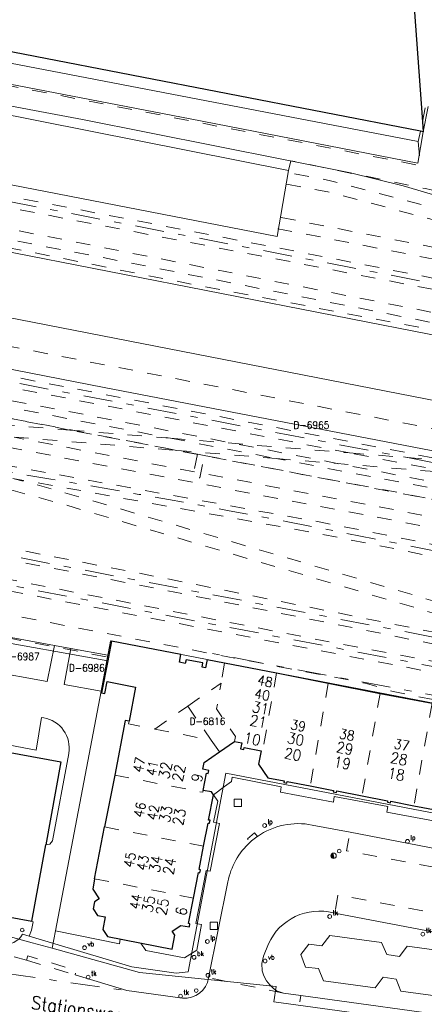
# Model space of a CAD drawing. Header units: metres. Extents: x 132072 to 132715, y 517419 to 517799.
# Tile 13 of 29: x 132288 to 132344, y 517536 to 517672. Entities that reach past the tile are written whole.
import ezdxf
from ezdxf.enums import TextEntityAlignment as Align
from ezdxf.lldxf.tags import DXFTag

# ---------------------------------------------------------------- set-up
doc = ezdxf.new("R2010")
doc.units = ezdxf.units.M
doc.header["$MEASUREMENT"] = 0
doc.linetypes.add('NLCS-HIDDEN', pattern=[4, 2, -2])
doc.linetypes.add('XX-HART', pattern=[13, 4, -2, 1, -2, 4])
for name, color, linetype, lineweight in [('GBKN ABRI', 252, 'Continuous', 13), ('GBKN AS SPOOR', 252, 'XX-HART', 13), ('GBKN BIJGEBOUW', 252, 'Continuous', 13), ('GBKN HEK', 252, 'XX-HART', 13), ('GBKN HOOFDGEBOUW', 250, 'Continuous', 25), ('GBKN HUISNUMMER 1E VERD GEEN BGT', 252, 'Continuous', 13), ('GBKN HUISNUMMER 2E VERD GEEN BGT', 252, 'Continuous', 13), ('GBKN HUISNUMMER 3E VERD', 252, 'Continuous', 13), ('GBKN HUISNUMMER 4E VERD', 252, 'Continuous', 13), ('GBKN HUISNUMMER BEGANE GROND GEEN BGT', 252, 'Continuous', 13), ('GBKN KANT FUNCTIEVERSCHIL WEG', 252, 'NLCS-HIDDEN', 13), ('GBKN KANT FUNTIEVERSCHIL', 252, 'NLCS-HIDDEN', 13), ('GBKN KANT GESLOTEN VERHARDING EIGEN TERREIN', 252, 'Continuous', 13), ('GBKN KANT OP  OF INRIT', 252, 'NLCS-HIDDEN', 13), ('GBKN KANT OPEN VERHARDING', 252, 'Continuous', 13), ('GBKN KANT WEGVAK FUNCTIEVERSCHIL', 252, 'NLCS-HIDDEN', 13), ('GBKN KANT WEGVAK HULPLIJN', 252, 'XX-HART', 13), ('GBKN KANT WEGVAK OPEN VERHARDING', 252, 'Continuous', 13), ('GBKN SPOORRAIL', 252, 'NLCS-HIDDEN', 13), ('GBKN STRAATNAAM', 252, 'Continuous', 13), ('GBKN TERREINAFSCHEIDING', 252, 'NLCS-HIDDEN', 13), ('GBKN VLAKAFSLUITING BEHEER WEGEN', 252, 'NLCS-HIDDEN', 13), ('GRENS MAAIVELD', 252, 'NLCS-HIDDEN', 13), ('KADASTER PERCEELNUMMER', 32, 'Continuous', 13), ('KADASTER PERCEELSGRENS', 32, 'KG-KADASTRAAL', 13), ('THEMA BRANDKRAAN', 252, 'Continuous', 13), ('THEMA LICHTMAST', 252, 'Continuous', 13), ('THEMA RIOOL', 252, 'Continuous', 13), ('THEMA STRAATMEUBILAIR', 252, 'Continuous', 13), ('WOZ TUSSENMUUR VERDIEPING0', 252, 'NLCS-HIDDEN', 13), ('WOZ TUSSENMUUR VERDIEPING12', 252, 'NLCS-HIDDEN', 13), ('WOZ TUSSENMUUR VERDIEPING1234', 252, 'NLCS-HIDDEN', 13)]:
    doc.layers.add(name, color=color, linetype=linetype, lineweight=lineweight)
doc.styles.add('Style-STANDARD', font='STANDARD.shx')
tags = doc.linetypes.add('KG-KADASTRAAL', pattern='A,5.5,-2,["K",Standard,S=1.8,R=0,X=0,Y=-0.9],-2,5.5,-2,[5,NLCS.SHX,S=0.75,R=0,X=0,Y=0],-2', length=19).pattern_tags.tags
tags[6] = DXFTag(74, 10)

# ---------------------------------------------------------------- blocks, each defined once
blk = doc.blocks.new('tkolk')
at = {"layer": 'THEMA RIOOL'}
blk.add_circle((0, 0), 0.0262, dxfattribs=at)
at = {"layer": 'THEMA RIOOL', "style": 'Style-STANDARD', "width": 0.9}
blk.add_text('tk', height=0.0675, dxfattribs=at).set_placement((0.041, 0.019))
blk = doc.blocks.new('vbord')
at = {"layer": 'THEMA STRAATMEUBILAIR'}
blk.add_circle((0, 0), 0.0262, dxfattribs=at)
at = {"layer": 'THEMA STRAATMEUBILAIR', "style": 'Style-STANDARD', "width": 0.9}
blk.add_text('vb', height=0.0675, dxfattribs=at).set_placement((0.041, 0.019))
blk = doc.blocks.new('put')
at = {"layer": 'THEMA RIOOL'}
for p, q in [((-0.05, -0.05), (-0.05, 0.05)), ((-0.05, 0.05), (0.05, 0.05)), ((0.05, 0.05), (0.05, -0.05)), ((0.05, -0.05), (-0.05, -0.05))]:
    blk.add_line(p, q, dxfattribs=at)
blk = doc.blocks.new('lp')
at = {"layer": 'THEMA LICHTMAST'}
blk.add_circle((0, 0), 0.0262, dxfattribs=at)
at = {"layer": 'THEMA LICHTMAST', "style": 'Style-STANDARD', "width": 0.899999}
blk.add_text('lp', height=0.0675, dxfattribs=at).set_placement((0.041, 0.019))
blk = doc.blocks.new('dwa')
at = {"layer": 'THEMA RIOOL'}
for p, q in [((-0.035, 0.014), (-0.023, -0.03)), ((-0.03, 0.023), (-0.014, -0.035)), ((-0.024, 0.029), (-0.006, -0.037)), ((-0.017, 0.034), (0.002, -0.037)), ((-0.01, 0.036), (0.01, -0.036))]:
    blk.add_line(p, q, dxfattribs=at)
blk.add_circle((0, 0), 0.0375, dxfattribs=at)
blk = doc.blocks.new('paal')
at = {"layer": 'THEMA STRAATMEUBILAIR'}
blk.add_circle((0, 0), 0.025, dxfattribs=at)
blk = doc.blocks.new('brand')
at = {"layer": 'THEMA BRANDKRAAN'}
blk.add_circle((0, 0), 0.0262, dxfattribs=at)
at = {"layer": 'THEMA BRANDKRAAN', "style": 'Style-STANDARD', "width": 0.899999}
blk.add_text('bk', height=0.0675, dxfattribs=at).set_placement((0.041, 0.019))

msp = doc.modelspace()

# ---------------------------------------------------------------- linework, layer by layer
at = {"layer": 'GBKN ABRI', "flags": 128}
msp.add_lwpolyline([(132347.67, 517536.96), (132340.52, 517537.93), (132339.84, 517539.58), (132338.07, 517539.86), (132336.97, 517538.41), (132329.81, 517539.38), (132329.14, 517541.07), (132327.32, 517541.27), (132326.67, 517542.99), (132327.77, 517544.41), (132329.6, 517544.21), (132330.67, 517545.62), (132337.84, 517544.65), (132338.56, 517543), (132340.3, 517542.74), (132341.39, 517544.16), (132348.54, 517543.19)], dxfattribs=at)
at = {"layer": 'GBKN AS SPOOR', "flags": 128}
for points in [[(132162.43, 517670.92), (132413.2, 517622.58)], [(132155.24, 517647.22), (132341.42, 517611.65)], [(132145.69, 517618.01), (132149.9, 517618.01), (132166.86, 517617.34), (132179.64, 517616.34), (132192.4, 517614.99), (132209.66, 517612.51), (132221.05, 517610.52), (132245.94, 517605.83), (132275.82, 517600.13), (132339.93, 517587.82), (132377.64, 517580.6)], [(132148.09, 517614.01), (132149.83, 517614.01), (132166.62, 517613.35), (132179.27, 517612.35), (132191.9, 517611.02), (132209.04, 517608.56), (132220.34, 517606.59), (132245.19, 517601.9), (132275.07, 517596.2), (132339.17, 517583.9), (132380.33, 517576.02)], [(132341.42, 517611.65), (132458.76, 517589.22)]]:
    msp.add_lwpolyline(points, dxfattribs=at)
at = {"layer": 'GBKN AS SPOOR', "extrusion": (0, 0, -1)}
msp.add_arc((-132045.48, 516147.88), 1481.49, 99.1046, 101.66006, dxfattribs=at)
at = {"layer": 'GBKN BIJGEBOUW', "flags": 128}
for points in [[(132281.96, 517650.74), (132283.64, 517659.51), (132324.98, 517651.35)], [(132281.96, 517650.74), (132281.86, 517650.26), (132323.42, 517642.22), (132324.98, 517651.35)], [(132268.6, 517641.08), (132267.33, 517634.69), (132360.69, 517616.5), (132360.82, 517617.21), (132362.31, 517625.22), (132269.08, 517643.45)]]:
    msp.add_lwpolyline(points, dxfattribs=at)
at = {"layer": 'GBKN HEK', "flags": 128}
msp.add_lwpolyline([(132363.64, 517573.66), (132363.94, 517575.28), (132313.9, 517584.67), (132313.73, 517583.78)], dxfattribs=at)
at = {"layer": 'GBKN HOOFDGEBOUW', "flags": 128}
for points in [[(132343.23, 517656.75), (132276.58, 517669.67), (132283.13, 517703.58)], [(132342.34, 517673.87), (132343.48, 517658.04)], [(132343.48, 517658.04), (132343.58, 517656.68), (132343.23, 517656.75)], [(132313.73, 517583.78), (132313.51, 517582.61), (132313.04, 517582.7), (132313.15, 517583.28), (132310.81, 517583.72), (132310.71, 517583.22), (132309.91, 517583.38), (132310.11, 517584.46), (132300.52, 517586.3), (132300.09, 517584.07)], [(132300.09, 517584.07), (132299.99, 517583.56)], [(132313.73, 517583.78), (132316.15, 517583.3)], [(132299.99, 517583.56), (132299.15, 517579.14), (132299.57, 517579.06), (132299.89, 517580.71), (132303.84, 517579.95), (132302.94, 517575.23)], [(132316.15, 517583.3), (132323.32, 517581.91)], [(132323.32, 517581.91), (132330.48, 517580.47)], [(132330.48, 517580.47), (132337.65, 517579.08)], [(132337.65, 517579.08), (132344.82, 517577.71)], [(132265.26, 517561.26), (132267.67, 517574.37), (132293.52, 517569.61), (132291.42, 517558.17)], [(132302.94, 517575.23), (132302.4, 517575.34), (132300.95, 517567.79)], [(132315.43, 517570.98), (132317.52, 517572.43)], [(132317.52, 517572.43), (132318.51, 517572.24), (132318.36, 517571.43), (132318.8, 517571.34), (132318.85, 517571.6), (132321.22, 517571.14)], [(132313.17, 517565.68), (132313.63, 517568.06), (132313.89, 517568.01), (132313.97, 517568.43), (132313.15, 517568.59), (132313.33, 517569.53), (132315.43, 517570.98)], [(132321.22, 517571.14), (132320.85, 517569.32), (132322.12, 517567.41), (132324.38, 517566.98), (132324.34, 517566.77), (132324.76, 517566.69), (132324.8, 517566.91), (132327.98, 517566.3)], [(132300.95, 517567.79), (132299.56, 517560.62)], [(132327.98, 517566.3), (132331.21, 517565.68), (132331.17, 517565.46), (132331.6, 517565.38), (132331.64, 517565.6), (132335.15, 517564.93)], [(132313.23, 517557.96), (132313.85, 517561.16), (132314.05, 517561.13), (132314.13, 517561.54), (132313.93, 517561.58), (132314.59, 517565.06), (132314.32, 517565.47), (132313.17, 517565.68)], [(132335.15, 517564.93), (132338.68, 517564.25), (132338.64, 517564.04), (132339.06, 517563.96), (132339.1, 517564.17), (132342.32, 517563.56)], [(132342.32, 517563.56), (132345.52, 517562.95), (132345.48, 517562.73), (132345.9, 517562.65), (132345.94, 517562.86), (132349.49, 517562.18)], [(132298.18, 517553.46), (132299.56, 517560.62)], [(132264.91, 517559.35), (132268.83, 517558.63), (132275.85, 517548.23), (132280.25, 517547.42), (132282.45, 517548.91), (132289.48, 517547.61)], [(132289.48, 517547.61), (132291.42, 517558.17)], [(132311.85, 517550.79), (132312.53, 517554.32), (132312.73, 517554.28), (132312.81, 517554.71), (132312.61, 517554.74), (132313.23, 517557.96)], [(132298.18, 517553.46), (132297.91, 517552.02), (132298.8, 517550.7), (132298.14, 517550.26), (132297.96, 517549.29), (132298.56, 517548.4), (132299.62, 517548.2), (132299.3, 517546.43), (132299.96, 517545.47), (132308.9, 517543.73), (132309.27, 517545.67), (132308.9, 517546.23), (132310.08, 517547.02), (132311.28, 517546.81), (132311.36, 517547.23), (132311.17, 517547.27), (132311.85, 517550.79)]]:
    msp.add_lwpolyline(points, dxfattribs=at)
at = {"layer": 'GBKN KANT FUNCTIEVERSCHIL WEG', "flags": 128}
for points in [[(132350.91, 517556.54), (132350.42, 517554.04), (132333, 517557.33), (132333.49, 517559.88)], [(132360.57, 517543.46), (132360.99, 517545.66), (132331.83, 517551.26), (132331.36, 517548.72)], [(132350.04, 517534.12), (132349.7, 517531.54), (132326.26, 517534.74), (132326.66, 517537.32)]]:
    msp.add_lwpolyline(points, dxfattribs=at)
at = {"layer": 'GBKN KANT FUNTIEVERSCHIL', "flags": 128}
msp.add_lwpolyline([(132288.78, 517542.22), (132295.48, 517540.18)], dxfattribs=at)
at = {"layer": 'GBKN KANT GESLOTEN VERHARDING EIGEN TERREIN', "flags": 128}
for points in [[(132342.88, 517655.34), (132275.95, 517668.17), (132275.11, 517665.53)], [(132359.78, 517609.75), (132299.51, 517621.33), (132264.33, 517628.19), (132198.7, 517640.74)], [(132299.99, 517583.56), (132265.01, 517589.85)], [(132291.14, 517575.69), (132290.83, 517575.74), (132290.1, 517571.22), (132264.39, 517576.12), (132265.23, 517580.5), (132264.24, 517580.72)], [(132291.42, 517558.17), (132291.99, 517558.26), (132292.35, 517558.71), (132294.59, 517570.79)], [(132289.48, 517547.61), (132289.7, 517547.53), (132289.43, 517546.37), (132289.13, 517545.54)]]:
    msp.add_lwpolyline(points, dxfattribs=at)
at = {"layer": 'GBKN KANT GESLOTEN VERHARDING EIGEN TERREIN'}
msp.add_arc((132290.46, 517571.55), 4.2, 349.6448, 80.6681, dxfattribs=at)
at = {"layer": 'GBKN KANT OP  OF INRIT', "flags": 128}
for points in [[(132320.68, 517559.32), (132320.3, 517559.79), (132319.31, 517559), (132319.68, 517558.53)], [(132288.78, 517542.22), (132288.96, 517542.81), (132295.66, 517540.79), (132295.48, 517540.18)]]:
    msp.add_lwpolyline(points, dxfattribs=at)
at = {"layer": 'GBKN KANT OPEN VERHARDING', "flags": 128}
for points in [[(132289.13, 517545.54), (132303.3, 517541.28), (132309.43, 517540.44), (132311.12, 517540.61), (132316.33, 517568.07), (132397.34, 517552.48)], [(132331.36, 517548.72), (132331.21, 517548.75)], [(132331.36, 517548.72), (132359.9, 517543.26), (132360.57, 517543.46)], [(132288.22, 517545.82), (132289.13, 517545.54)], [(132322.19, 517544.45), (132321.51, 517542.79), (132321.28, 517541.77), (132321.35, 517540.73), (132321.59, 517540.03), (132321.94, 517539.38), (132322.38, 517538.8), (132322.92, 517538.29), (132323.33, 517538), (132324.28, 517537.66)], [(132288.78, 517542.22), (132287.06, 517542.69)], [(132295.48, 517540.18), (132302.62, 517538.01)], [(132324.28, 517537.66), (132326.66, 517537.32)], [(132350.04, 517534.12), (132326.66, 517537.32)]]:
    msp.add_lwpolyline(points, dxfattribs=at)
at = {"layer": 'GBKN KANT OPEN VERHARDING'}
for centre, radius, start, end in [((132329.26, 517541.24), 7.76, 75.4368, 155.5495), ((132285.77, 517547.18), 2.8, 260.8654, 330.8118)]:
    msp.add_arc(centre, radius, start, end, dxfattribs=at)
at = {"layer": 'GBKN KANT WEGVAK FUNCTIEVERSCHIL', "extrusion": (0, 0, -1)}
msp.add_arc((-132326.18, 517551.37), 9.67, 47.7958, 55.3217, dxfattribs=at)
at = {"layer": 'GBKN KANT WEGVAK HULPLIJN', "flags": 128}
msp.add_lwpolyline([(132285.99, 517540.36), (132302.62, 517538.01)], dxfattribs=at)
at = {"layer": 'GBKN KANT WEGVAK OPEN VERHARDING', "flags": 128}
for points in [[(132328.25, 517560.89), (132333.49, 517559.88)], [(132350.91, 517556.54), (132333.49, 517559.88)], [(132313.94, 517539.78), (132316.6, 517553.03)], [(132302.62, 517538.01), (132310.32, 517536.95)]]:
    msp.add_lwpolyline(points, dxfattribs=at)
at = {"layer": 'GBKN KANT WEGVAK OPEN VERHARDING', "extrusion": (0, 0, -1)}
for centre, radius, start, end in [((-132326.32, 517551.18), 9.9, 55.2801, 101.2486), ((-132326.31, 517551.19), 9.88, 10.7061, 47.9184)]:
    msp.add_arc(centre, radius, start, end, dxfattribs=at)
at = {"layer": 'GBKN KANT WEGVAK OPEN VERHARDING'}
msp.add_arc((132310.61, 517540.31), 3.37, 265.054, 350.8734, dxfattribs=at)
at = {"layer": 'GBKN SPOORRAIL', "flags": 128}
for points in [[(132431.21, 517618.1), (132325.48, 517638.68), (132251.4, 517652.89), (132211.26, 517660.72), (132172.36, 517668.09), (132156.17, 517671.27), (132156.48, 517672.76), (132325.87, 517640.18), (132387.68, 517628.08), (132420.95, 517621.71)], [(132397.05, 517630.92), (132385.29, 517634.59), (132349.49, 517645.01), (132330.77, 517649.92), (132325, 517651.03)], [(132324.7, 517649.46), (132330.43, 517648.36), (132349.04, 517643.47), (132384.83, 517633.04)], [(132264.22, 517647.63), (132330.61, 517634.52), (132377.81, 517625.29), (132411.5, 517618.96), (132455.84, 517610.48)], [(132462.32, 517607.77), (132443.54, 517611.26), (132373.83, 517624.6), (132302.54, 517638.67), (132263.88, 517646.1)], [(132384.83, 517633.04), (132382.02, 517633.5), (132323.8, 517644.86)], [(132323.49, 517643.29), (132381.75, 517631.93), (132396.74, 517629.34)], [(132190.26, 517637.22), (132231.87, 517629.06), (132308.68, 517614.33)], [(132294.75, 517615.47), (132189.98, 517635.84)], [(132264.41, 517627.16), (132347.44, 517611.15)], [(132333.41, 517612.3), (132264.14, 517625.71)], [(132369.16, 517583.09), (132347.14, 517587.12), (132307.2, 517595.12), (132277.22, 517600.94), (132259.25, 517604.56), (132206.88, 517614.17), (132184.17, 517617.05), (132168.81, 517618.17), (132149.59, 517618.92), (132145.61, 517618.84)], [(132146.35, 517617.25), (132149.53, 517617.32), (132168.72, 517616.57), (132184.01, 517615.45), (132206.64, 517612.59), (132258.95, 517602.99), (132276.91, 517599.37), (132306.89, 517593.55), (132346.83, 517585.55), (132383.87, 517578.77)], [(132273.14, 517617.22), (132294.75, 517615.47)], [(132457.06, 517580.39), (132367.12, 517597.75), (132292.49, 517611.89), (132273.31, 517615.6)], [(132294.75, 517615.47), (132308.68, 517614.33)], [(132309.52, 517612.66), (132294.75, 517615.47)], [(132362.06, 517580.27), (132328.49, 517586.62), (132262.57, 517599.45), (132223.32, 517606.77), (132216.99, 517607.81), (132190.97, 517611.77), (132186.62, 517612.21), (132159.49, 517614.3), (132148.1, 517614.68)], [(132457.36, 517581.96), (132425.8, 517588.06), (132305.57, 517610.91), (132287.04, 517614.49)], [(132287.04, 517614.49), (132309.52, 517612.66)], [(132308.68, 517614.33), (132333.41, 517612.3)], [(132308.68, 517614.33), (132323.28, 517611.53)], [(132362.9, 517578.53), (132289.44, 517592.64), (132254.02, 517599.63), (132220.65, 517605.66), (132211.59, 517607.14), (132188.3, 517610.56), (132157.85, 517612.93), (132150.45, 517613.16)], [(132369.97, 517594.72), (132329.46, 517602.73), (132269.72, 517613.52)], [(132309.52, 517612.66), (132323.28, 517611.53)], [(132457.83, 517584.4), (132434.61, 517588.76), (132409.8, 517593.56), (132309.52, 517612.66)], [(132333.41, 517612.3), (132341.42, 517611.65)], [(132347.82, 517609.51), (132333.41, 517612.3)], [(132369.16, 517583.09), (132293.34, 517605.35), (132269.45, 517611.93)], [(132323.28, 517611.53), (132347.82, 517609.51)], [(132458.11, 517585.84), (132323.28, 517611.53)], [(132341.42, 517611.65), (132347.44, 517611.15)], [(132384.27, 517580.33), (132293.77, 517606.9), (132286.87, 517608.79)], [(132355.23, 517595.92), (132329.18, 517601.16), (132286.87, 517608.79)]]:
    msp.add_lwpolyline(points, dxfattribs=at)
at = {"layer": 'GBKN TERREINAFSCHEIDING', "flags": 128}
for points in [[(132342.88, 517655.34), (132343.2, 517652), (132284.08, 517663.5)], [(132343.48, 517658.04), (132343.92, 517660.25)], [(132342.88, 517655.34), (132343.23, 517656.75)], [(132234.91, 517596.38), (132264.74, 517590.89), (132300.09, 517584.07)]]:
    msp.add_lwpolyline(points, dxfattribs=at)
at = {"layer": 'GBKN VLAKAFSLUITING BEHEER WEGEN', "flags": 128}
msp.add_lwpolyline([(132324.28, 517537.66), (132313.94, 517539.78)], dxfattribs=at)
at = {"layer": 'GRENS MAAIVELD', "flags": 128}
for points in [[(132324.98, 517651.35), (132325.3, 517652.68), (132343.91, 517648.83), (132358, 517645.8), (132371.51, 517642.44), (132386, 517638.46)], [(132263.18, 517645.7), (132263.06, 517645.11), (132288.55, 517640.22), (132308.76, 517636.17), (132365.14, 517625.46), (132363.51, 517616.69), (132425.14, 517604.82), (132424.32, 517600.24), (132389.6, 517607.02), (132368.61, 517610.96), (132349.61, 517614.74), (132277.42, 517628.79), (132242.43, 517635.83)], [(132583.33, 517562.54), (132573.88, 517564.42), (132454.76, 517587.29), (132358.26, 517605.72), (132296.97, 517617.57), (132273.52, 517621.99), (132216.41, 517633.12), (132194.2, 517637.28), (132163.25, 517643.24), (132163.16, 517642.75)], [(132312.38, 517612.12), (132162.81, 517640.9), (132162.89, 517641.33)], [(132312.38, 517612.12), (132311.77, 517609.05), (132312.74, 517608.86), (132313.32, 517611.94)], [(132312.38, 517612.12), (132313.32, 517611.94)], [(132313.32, 517611.94), (132397.95, 517595.65), (132518.06, 517572.69), (132582.65, 517560.19)], [(132233.28, 517599.96), (132240.68, 517598.58), (132242.42, 517597.96), (132243.9, 517597.31), (132244.46, 517597.19), (132246.32, 517596.91), (132249.41, 517596.9), (132250.35, 517596.79), (132256.97, 517595.55), (132272.55, 517592.56), (132275.71, 517591.43), (132276.69, 517591.16), (132279.51, 517590.69), (132283.79, 517590.44), (132335.77, 517580.45), (132339.44, 517579.32), (132347.71, 517577.67), (132351.93, 517576.99), (132355.48, 517576.67), (132371.89, 517573.48), (132389.29, 517570.25), (132395.55, 517568.98), (132396.49, 517568.9), (132397.78, 517569.01), (132397.8, 517568.83), (132398.63, 517568.93), (132401.26, 517569.76), (132401.74, 517569.76), (132445.83, 517561.5), (132445.67, 517560.71)]]:
    msp.add_lwpolyline(points, dxfattribs=at)
at = {"layer": 'KADASTER PERCEELSGRENS', "flags": 128}
for points in [[(132265.78, 517664.15), (132266.35, 517667.14), (132311.39, 517658.49), (132342.84, 517652.35), (132343.58, 517656.68), (132344.26, 517660.18)], [(132350.62, 517646.31), (132340.82, 517649.22), (132333.57, 517651), (132296.48, 517658.37), (132265.78, 517664.15)], [(132284.32, 517587.21), (132292.62, 517585.7)], [(132283.42, 517582.2), (132291.64, 517580.72), (132292.62, 517585.7)], [(132292.62, 517585.7), (132294.91, 517585.28)], [(132294.91, 517585.28), (132293.99, 517580.3), (132299.08, 517579.39)], [(132294.91, 517585.28), (132300.02, 517584.35)], [(132300.02, 517584.35), (132300.28, 517585.8), (132300.38, 517586.33), (132362.45, 517574.37), (132361.87, 517571.33)], [(132299.08, 517579.39), (132300.02, 517584.35)], [(132292.76, 517546.29), (132299.08, 517579.39)], [(132237.61, 517574.63), (132238.66, 517573.89), (132241.27, 517572.05), (132243.84, 517570.17), (132246.39, 517568.44), (132248.91, 517566.67), (132251.09, 517564.91), (132253.24, 517563.11), (132254.67, 517561.9), (132257.45, 517559.5), (132258.8, 517558.29), (132261.65, 517555.59), (132264.57, 517552.44), (132265.7, 517551.82), (132270.86, 517549.79), (132289.53, 517544.62)], [(132361.62, 517570.18), (132359.3, 517558.89), (132353.2, 517559.93), (132353.3, 517560.7), (132345.88, 517562.11), (132345.76, 517561.33), (132338.57, 517562.66), (132338.7, 517563.43), (132331.3, 517564.83), (132331.18, 517564.06), (132323.86, 517565.43), (132323.97, 517566.18), (132317.21, 517567.49), (132317.11, 517566.91), (132316.12, 517566.23), (132314.59, 517565.06), (132315.23, 517564.19), (132314.62, 517561.27), (132315.42, 517561.12), (132314.15, 517554.52), (132313.6, 517554.62), (132312.19, 517547.3), (132312.97, 517547.15), (132312.29, 517543.59), (132310.58, 517542.56), (132305.27, 517543.57), (132304.57, 517544.57), (132301.72, 517545.12), (132301.6, 517544.47), (132292.76, 517546.29)], [(132292.3, 517543.86), (132292.76, 517546.29)], [(132289.53, 517544.62), (132292.3, 517543.86)], [(132292.3, 517543.86), (132304.36, 517540.52), (132323.25, 517538.57), (132322.93, 517536.45), (132355.23, 517532.02), (132387.04, 517527.75), (132424.81, 517522.46), (132456.8, 517519.7), (132503.67, 517510.65), (132508.23, 517509.78), (132527.58, 517505.04)]]:
    msp.add_lwpolyline(points, dxfattribs=at)
at = {"layer": 'WOZ TUSSENMUUR VERDIEPING0', "flags": 128}
for points in [[(132316.15, 517583.3), (132315.66, 517580.51)], [(132317.52, 517572.43), (132317.66, 517573.12), (132315.03, 517576.92), (132315.66, 517580.51)], [(132302.94, 517575.23), (132302.86, 517574.85), (132306.48, 517574.15)], [(132306.48, 517574.15), (132314.29, 517572.63)], [(132314.29, 517572.63), (132315.43, 517570.98)], [(132299.56, 517560.62), (132313.23, 517557.96)]]:
    msp.add_lwpolyline(points, dxfattribs=at)
at = {"layer": 'WOZ TUSSENMUUR VERDIEPING12', "flags": 128}
for points in [[(132330.48, 517580.47), (132327.98, 517566.3)], [(132337.65, 517579.08), (132335.15, 517564.93)], [(132344.82, 517577.71), (132342.32, 517563.56)]]:
    msp.add_lwpolyline(points, dxfattribs=at)
at = {"layer": 'WOZ TUSSENMUUR VERDIEPING1234', "flags": 128}
for points in [[(132323.32, 517581.91), (132321.42, 517571.1), (132321.22, 517571.14)], [(132311.05, 517577.31), (132315.66, 517580.51)], [(132306.48, 517574.15), (132311.05, 517577.31)], [(132311.05, 517577.31), (132314.29, 517572.63)], [(132300.95, 517567.79), (132313.12, 517565.42), (132313.17, 517565.68)], [(132298.18, 517553.46), (132311.85, 517550.79)]]:
    msp.add_lwpolyline(points, dxfattribs=at)

# ---------------------------------------------------------------- block references
at = {"layer": 'THEMA BRANDKRAAN', "xscale": 10, "yscale": 10}
msp.add_blockref('brand', (132311.92, 517542.61), dxfattribs=at)
at = {"layer": 'THEMA LICHTMAST', "xscale": 10, "yscale": 10}
for p in [(132321.68, 517560.82), (132341.42, 517558.63), (132313.76, 517544.8)]:
    msp.add_blockref('lp', p, dxfattribs=at)
at = {"layer": 'THEMA RIOOL', "xscale": 10, "yscale": 10}
for name, p in [('put', (132317.98, 517563.97)), ('dwa', (132331.21, 517556.64)), ('tkolk', (132330.67, 517548.25)), ('put', (132314.64, 517546.96)), ('tkolk', (132343.55, 517545.81)), ('tkolk', (132297.28, 517539.86)), ('tkolk', (132313.84, 517540.11)), ('tkolk', (132310.06, 517537.25))]:
    msp.add_blockref(name, p, dxfattribs=at)
at = {"layer": 'THEMA STRAATMEUBILAIR', "xscale": 10, "yscale": 10}
for name, p in [('paal', (132331.99, 517557.29)), ('paal', (132288.17, 517546.38)), ('vbord', (132296.79, 517543.94)), ('vbord', (132321.74, 517542.1)), ('paal', (132312.22, 517538.02))]:
    msp.add_blockref(name, p, dxfattribs=at)

# ---------------------------------------------------------------- texts
at = {"layer": 'GBKN HUISNUMMER 1E VERD GEEN BGT', "style": 'Style-STANDARD'}
for s, rotation, p in [('21', 349.1949, (132320.81, 517575.21)), ('20', 349.1949, (132325.58, 517570.66)), ('19', 349.1949, (132332.42, 517569.48)), ('22', 79.0636, (132309.8, 517568.07)), ('18', 349.1949, (132339.87, 517567.92)), ('23', 79.0636, (132309.85, 517562.02)), ('24', 79.0636, (132308.53, 517555.2)), ('25', 79.0636, (132307.54, 517549.6))]:
    msp.add_text(s, height=1.5, rotation=rotation, dxfattribs=at).set_placement(p, align=Align.MIDDLE_CENTER)
at = {"layer": 'GBKN HUISNUMMER 2E VERD GEEN BGT', "style": 'Style-STANDARD'}
for s, rotation, p in [('31', 349.1949, (132321.13, 517577.06)), ('30', 349.1949, (132325.97, 517572.75)), ('29', 349.1949, (132332.77, 517571.49)), ('28', 349.1949, (132340.25, 517570.03)), ('32', 79.0636, (132307.95, 517568.45)), ('33', 79.0636, (132308.01, 517562.4)), ('34', 79.0636, (132306.62, 517555.52)), ('35', 79.0636, (132305.64, 517549.98))]:
    msp.add_text(s, height=1.5, rotation=rotation, dxfattribs=at).set_placement(p, align=Align.MIDDLE_CENTER)
at = {"layer": 'GBKN HUISNUMMER 3E VERD', "style": 'Style-STANDARD'}
for s, rotation, p in [('40', 349.1949, (132321.35, 517578.9)), ('39', 349.1949, (132326.32, 517574.61)), ('38', 349.1949, (132333.06, 517573.36)), ('37', 349.1949, (132340.63, 517571.96)), ('41', 79.0715, (132306.16, 517568.73)), ('42', 79.0636, (132306.28, 517562.63)), ('43', 79.0636, (132304.84, 517555.67)), ('44', 79.0636, (132303.85, 517550.3))]:
    msp.add_text(s, height=1.35, rotation=rotation, dxfattribs=at).set_placement(p, align=Align.MIDDLE_CENTER)
at = {"layer": 'GBKN HUISNUMMER 4E VERD', "style": 'Style-STANDARD'}
for s, rotation, p in [('48', 349.1949, (132321.75, 517580.75)), ('47', 79.0715, (132304.32, 517569.2)), ('46', 79.0636, (132304.44, 517563)), ('45', 79.0636, (132303.05, 517556.07))]:
    msp.add_text(s, height=1.35, rotation=rotation, dxfattribs=at).set_placement(p, align=Align.MIDDLE_CENTER)
at = {"layer": 'GBKN HUISNUMMER BEGANE GROND GEEN BGT', "style": 'Style-STANDARD'}
for s, rotation, p in [('10', 349.1949, (132319.97, 517572.77)), ('9', 78.9892, (132312.35, 517567.42)), ('6', 77.7705, (132310.17, 517548.97))]:
    msp.add_text(s, height=1.5, rotation=rotation, dxfattribs=at).set_placement(p, align=Align.MIDDLE_CENTER)
at = {"layer": 'GBKN STRAATNAAM', "style": 'Style-STANDARD'}
msp.add_text('Stationsweg', height=1.8, rotation=351.871, dxfattribs=at).set_placement((132295.87, 517535.48), align=Align.MIDDLE_CENTER)
at = {"layer": 'KADASTER PERCEELNUMMER', "style": 'Style-STANDARD'}
for s, p in [('D-6965', (132328.15, 517616.15)), ('D-6987', (132288.09, 517584.18)), ('D-6986', (132297.1, 517582.6)), ('D-6816', (132313.78, 517575.22))]:
    msp.add_text(s, height=1, dxfattribs=at).set_placement(p, align=Align.MIDDLE_CENTER)

doc.saveas('drawing.dxf')
